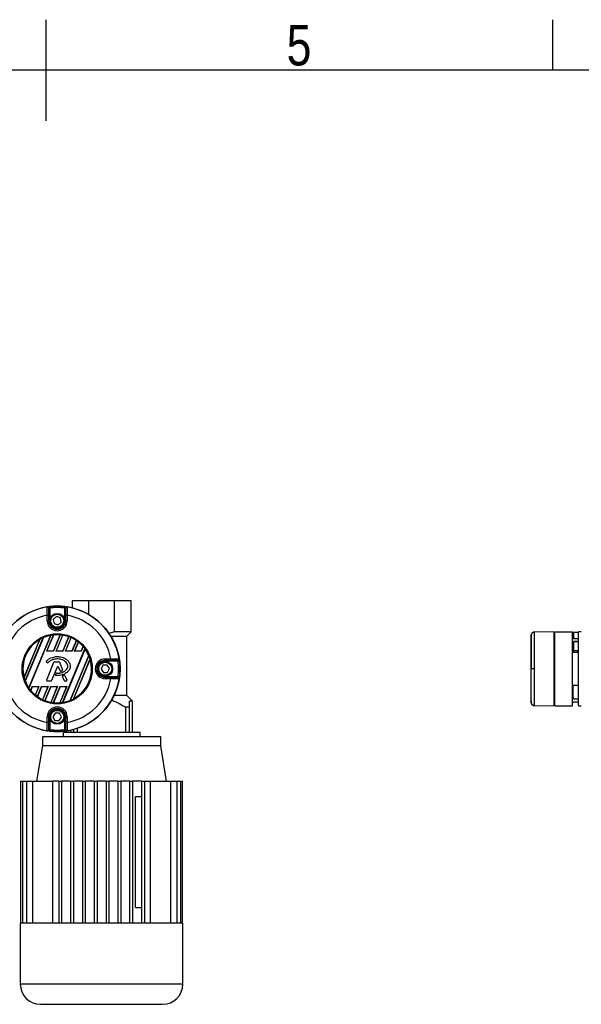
# Model space of a CAD drawing. Header units: millimetres. Extents: x 0 to 420, y 0 to 297.
# Tile 11 of 13: x 207 to 265, y 196 to 297. Entities that reach past the tile are written whole.
import ezdxf

# ---------------------------------------------------------------- set-up
doc = ezdxf.new("R2010")
doc.units = ezdxf.units.MM
doc.layers.add('CARTIGLIO', color=140, linetype='Continuous')
doc.styles.add('SLDTEXTSTYLE2', font='TXT', dxfattribs={"width": 0.821468})

msp = doc.modelspace()

# ---------------------------------------------------------------- linework, layer by layer
at = {"color": 7, "linetype": 'Continuous', "lineweight": 25}
for p, q in [((212.6375, 237.6136), (212.6375, 236.9042)), ((214.3413, 237.6136), (212.6375, 237.6136)), ((214.3413, 236.2216), (214.3413, 237.6136)), ((216.9743, 237.6136), (214.3413, 237.6136)), ((216.9743, 234.4415), (216.9743, 237.6136)), ((218.678, 237.6136), (216.9743, 237.6136)), ((218.678, 234.4415), (218.678, 237.6136)), ((210.2828, 235.5749), (210.2828, 236.8438)), ((210.3397, 237.0279), (210.3583, 236.878)), ((210.3583, 236.878), (210.3583, 235.5749)), ((211.915, 237.0279), (211.8964, 236.878)), ((211.8964, 235.5749), (211.8964, 236.878)), ((211.9719, 236.8438), (211.9719, 235.5749)), ((210.1106, 236.1457), (210.2616, 236.1457)), ((210.1106, 235.5749), (210.1106, 236.1457)), ((210.2616, 235.5749), (210.1106, 235.5749)), ((210.2616, 236.1457), (210.2616, 235.5749)), ((210.2828, 235.5749), (210.2616, 235.5749)), ((210.2828, 235.5749), (210.3583, 235.5749)), ((211.0408, 236.0021), (210.7141, 235.7135)), ((210.7141, 235.7135), (210.8006, 235.2863)), ((211.4541, 235.8635), (211.0408, 236.0021)), ((211.2139, 235.1477), (211.5406, 235.4362)), ((211.5406, 235.4362), (211.4541, 235.8635)), ((211.9719, 235.5749), (211.8964, 235.5749)), ((211.9719, 235.5749), (211.9931, 235.5749)), ((211.9931, 236.1457), (212.1441, 236.1457)), ((211.9931, 235.5749), (211.9931, 236.1457)), ((211.9931, 235.5749), (212.1441, 235.5749)), ((212.1441, 236.1457), (212.1441, 235.5749)), ((210.8006, 235.2863), (211.2139, 235.1477)), ((216.9743, 234.4415), (216.4156, 234.2609)), ((218.678, 234.4415), (216.9743, 234.4415)), ((218.2257, 233.9892), (218.678, 234.4415)), ((261.8719, 234.4416), (259.8495, 234.424)), ((259.8495, 234.424), (259.8495, 234.424)), ((261.8719, 234.4416), (261.8719, 226.8923)), ((261.9474, 234.4423), (263.7596, 234.4423)), ((261.9474, 226.8916), (261.9474, 234.4423)), ((263.7596, 226.8916), (263.7596, 234.4423)), ((264.6656, 234.4423), (264.3636, 234.4423)), ((264.3636, 230.6669), (264.3636, 234.4423)), ((207.7357, 229.8113), (209.3342, 233.6702)), ((209.355, 233.6856), (207.7396, 229.7857)), ((207.855, 229.4237), (209.6926, 233.8599)), ((209.7088, 233.8643), (207.8634, 229.4092)), ((208.2278, 228.7105), (210.4605, 234.1007)), ((210.4774, 234.1066), (208.2356, 228.6943)), ((210.0631, 232.4658), (210.76, 234.1481)), ((210.0831, 232.4791), (210.7739, 234.1469)), ((210.7369, 232.4791), (211.4297, 234.1517)), ((211.4447, 234.1531), (210.7458, 232.4658)), ((211.0112, 232.4658), (211.6967, 234.1208)), ((211.0311, 232.4791), (211.7092, 234.1161)), ((211.6849, 232.4791), (212.2994, 233.9626)), ((212.313, 233.9606), (211.6938, 232.4658)), ((211.9592, 232.4658), (212.5407, 233.8695)), ((211.9792, 232.4791), (212.5518, 233.8616)), ((212.633, 232.4791), (213.0835, 233.5667)), ((213.0958, 233.5616), (212.6419, 232.4658)), ((216.6179, 233.9892), (218.2257, 233.9892)), ((218.225, 227.9487), (218.225, 233.9892)), ((261.9474, 234.3668), (261.8719, 234.3681)), ((263.8728, 234.3668), (263.8728, 233.7627)), ((264.3636, 234.3668), (263.8728, 234.3668)), ((263.8728, 233.7627), (264.3636, 233.7627)), ((263.8728, 233.4305), (263.8728, 232.5546)), ((264.3636, 233.4305), (263.8728, 233.4305)), ((264.3636, 233.4607), (263.8955, 233.4607)), ((263.9106, 233.7627), (264.3636, 233.7627)), ((210.0631, 232.4658), (210.0831, 232.4791)), ((210.7458, 232.4658), (210.0631, 232.4658)), ((210.7369, 232.4791), (210.0831, 232.4791)), ((210.7458, 232.4658), (210.7369, 232.4791)), ((211.0112, 232.4658), (211.0311, 232.4791)), ((211.6938, 232.4658), (211.0112, 232.4658)), ((211.6849, 232.4791), (211.0311, 232.4791)), ((211.6783, 227.2101), (213.9613, 232.7217)), ((211.6938, 232.4658), (211.6849, 232.4791)), ((213.9693, 232.7062), (211.695, 227.2154)), ((211.9592, 232.4658), (211.9792, 232.4791)), ((212.6419, 232.4658), (211.9592, 232.4658)), ((212.633, 232.4791), (211.9792, 232.4791)), ((212.6419, 232.4658), (212.633, 232.4791)), ((212.9073, 232.4658), (213.2993, 233.4122)), ((212.9073, 232.4658), (212.9272, 232.4791)), ((213.5899, 232.4658), (212.9073, 232.4658)), ((212.9272, 232.4791), (213.3091, 233.401)), ((213.581, 232.4791), (212.9272, 232.4791)), ((213.581, 232.4791), (213.7765, 232.9511)), ((213.5899, 232.4658), (213.581, 232.4791)), ((213.7874, 232.9425), (213.5899, 232.4658)), ((263.82, 233.3852), (263.82, 232.3885)), ((263.8728, 232.5546), (264.3636, 232.5546)), ((210.0287, 231.4659), (210.0282, 231.4663)), ((211.1274, 231.9145), (211.1274, 231.9151)), ((212.4346, 227.4225), (214.3459, 232.0368)), ((214.3545, 232.023), (212.4505, 227.4261)), ((212.7801, 227.5812), (214.478, 231.6803)), ((214.4824, 231.6562), (212.8002, 227.595)), ((216.0353, 231.6837), (216.6061, 231.6837)), ((216.0353, 231.5327), (216.0353, 231.6837)), ((216.6061, 231.5327), (216.0353, 231.5327)), ((216.0353, 231.5115), (216.0353, 231.5327)), ((216.0353, 231.5115), (217.3042, 231.5115)), ((216.0353, 231.5115), (216.0353, 231.436)), ((217.3384, 231.436), (216.0353, 231.436)), ((216.6061, 231.6837), (216.6061, 231.5327)), ((217.4883, 231.4546), (217.3384, 231.436)), ((264.3636, 232.3281), (263.7596, 232.3281)), ((210.0381, 231.3456), (210.0377, 231.3451)), ((210.0925, 231.2994), (210.0377, 231.3451)), ((210.093, 231.2999), (210.0381, 231.3456)), ((210.0517, 229.5358), (210.7887, 231.3408)), ((210.0523, 229.5356), (210.7893, 231.3406)), ((210.093, 231.2999), (210.0925, 231.2994)), ((210.2105, 231.3093), (210.211, 231.3089)), ((211.1134, 230.831), (210.5585, 229.4718)), ((211.114, 230.8307), (210.5591, 229.4716)), ((210.7893, 231.3406), (210.7887, 231.3408)), ((210.8673, 231.393), (210.8673, 231.3936)), ((210.8673, 231.3936), (211.2868, 231.3936)), ((210.8673, 231.393), (211.2868, 231.393)), ((211.1134, 230.831), (211.114, 230.8307)), ((211.2719, 230.831), (211.2713, 230.8307)), ((211.4208, 230.4645), (211.2713, 230.8307)), ((211.4214, 230.4648), (211.2719, 230.831)), ((211.2868, 231.393), (211.2868, 231.3936)), ((211.3648, 231.3406), (211.3654, 231.3408)), ((211.3648, 231.3406), (211.6812, 230.5656)), ((211.3654, 231.3408), (211.6818, 230.5658)), ((211.4214, 230.4648), (211.4208, 230.4645)), ((211.524, 230.416), (211.5242, 230.4154)), ((211.6353, 230.4558), (211.6355, 230.4552)), ((211.6812, 230.5656), (211.6818, 230.5658)), ((215.7963, 231.0315), (215.6001, 230.6423)), ((215.6001, 230.6423), (215.839, 230.2777)), ((216.2316, 231.0562), (215.7963, 231.0315)), ((216.4705, 230.6916), (216.2316, 231.0562)), ((216.2743, 230.3024), (216.4705, 230.6916)), ((259.552, 230.6669), (259.5312, 230.6669)), ((264.3636, 226.8916), (264.3636, 230.6669)), ((210.0523, 229.5356), (210.0517, 229.5358)), ((210.1304, 229.4194), (210.1304, 229.4188)), ((210.4804, 229.4194), (210.1304, 229.4194)), ((210.4804, 229.4188), (210.1304, 229.4188)), ((210.4804, 229.4194), (210.4804, 229.4188)), ((210.5585, 229.4718), (210.5591, 229.4716)), ((210.9551, 230.0977), (210.985, 230.1693)), ((210.9557, 230.0974), (210.9551, 230.0977)), ((210.9557, 230.0974), (210.9856, 230.1691)), ((210.9856, 230.1691), (210.985, 230.1693)), ((211.0285, 229.9807), (211.0285, 229.9801)), ((211.0633, 230.2208), (211.0633, 230.2215)), ((211.6614, 229.877), (211.6608, 229.8767)), ((211.8262, 229.4716), (211.6608, 229.8767)), ((211.8268, 229.4718), (211.6614, 229.877)), ((211.7059, 229.9869), (211.807, 230.0303)), ((211.7062, 229.9863), (211.7059, 229.9869)), ((211.7062, 229.9863), (211.8073, 230.0297)), ((211.8073, 230.0297), (211.807, 230.0303)), ((211.8268, 229.4718), (211.8262, 229.4716)), ((211.9048, 229.4194), (211.9048, 229.4188)), ((212.0237, 229.4194), (211.9048, 229.4194)), ((212.0237, 229.4188), (211.9048, 229.4188)), ((211.9186, 229.9841), (211.9192, 229.9844)), ((211.9186, 229.9841), (212.1017, 229.5356)), ((211.9192, 229.9844), (212.1023, 229.5358)), ((212.0237, 229.4194), (212.0237, 229.4188)), ((212.1017, 229.5356), (212.1023, 229.5358)), ((215.839, 230.2777), (216.2743, 230.3024)), ((216.0353, 229.8224), (216.0353, 229.8979)), ((216.0353, 229.8979), (217.3384, 229.8979)), ((216.0353, 229.8224), (216.0353, 229.8012)), ((217.3042, 229.8224), (216.0353, 229.8224)), ((216.0353, 229.8012), (216.6061, 229.8012)), ((216.0353, 229.8012), (216.0353, 229.6502)), ((216.6061, 229.6502), (216.0353, 229.6502)), ((216.6061, 229.8012), (216.6061, 229.6502)), ((217.4883, 229.8793), (217.3384, 229.8979)), ((208.406, 228.4651), (208.5729, 228.8681)), ((208.5818, 228.8548), (208.4167, 228.4562)), ((208.5729, 228.8681), (209.2556, 228.8681)), ((208.5729, 228.8681), (208.5818, 228.8548)), ((208.5818, 228.8548), (209.2356, 228.8548)), ((209.2356, 228.8548), (208.877, 227.989)), ((209.2556, 228.8681), (208.8867, 227.9775)), ((209.0877, 227.8221), (209.521, 228.8681)), ((209.5299, 228.8548), (209.0998, 227.8166)), ((209.2556, 228.8681), (209.2356, 228.8548)), ((209.521, 228.8681), (210.2036, 228.8681)), ((209.521, 228.8681), (209.5299, 228.8548)), ((209.5299, 228.8548), (210.1837, 228.8548)), ((210.1837, 228.8548), (209.6257, 227.5078)), ((210.2036, 228.8681), (209.6368, 227.4996)), ((209.8622, 227.4031), (210.469, 228.8681)), ((210.4779, 228.8548), (209.8756, 227.4007)), ((210.2036, 228.8681), (210.1837, 228.8548)), ((211.1317, 228.8548), (210.4601, 227.2333)), ((210.469, 228.8681), (211.1517, 228.8681)), ((210.469, 228.8681), (210.4779, 228.8548)), ((211.1517, 228.8681), (210.4724, 227.2282)), ((210.4779, 228.8548), (211.1317, 228.8548)), ((210.722, 227.19), (211.4171, 228.8681)), ((211.426, 228.8548), (210.7368, 227.1909)), ((211.1517, 228.8681), (211.1317, 228.8548)), ((212.0798, 228.8548), (211.3855, 227.1786)), ((212.0997, 228.8681), (211.3992, 227.177)), ((211.4171, 228.8681), (212.0997, 228.8681)), ((211.4171, 228.8681), (211.426, 228.8548)), ((211.426, 228.8548), (212.0798, 228.8548)), ((212.0997, 228.8681), (212.0798, 228.8548)), ((263.7596, 229.0058), (264.3636, 229.0058)), ((263.8351, 227.7222), (263.8351, 229.0058)), ((218.2257, 227.9487), (216.9406, 227.9487)), ((218.829, 227.3454), (218.2257, 227.9487)), ((264.3636, 227.5712), (263.9861, 227.5712)), ((218.527, 226.7413), (218.1114, 226.7413)), ((218.1114, 226.7413), (218.1114, 224.1734)), ((218.829, 227.3454), (218.527, 227.3454)), ((218.527, 224.1734), (218.527, 226.7413)), ((218.829, 224.1734), (218.829, 227.3454)), ((259.8495, 226.9099), (261.8719, 226.8923)), ((261.8719, 226.9658), (261.9474, 226.9671)), ((261.9474, 226.8916), (263.7596, 226.8916)), ((264.3636, 227.2691), (263.9106, 227.2691)), ((264.3636, 226.8916), (264.6656, 226.8916)), ((210.2616, 225.759), (210.1106, 225.759)), ((210.1106, 225.1882), (210.1106, 225.759)), ((210.2616, 225.759), (210.2616, 225.1882)), ((210.2828, 225.759), (210.2616, 225.759)), ((210.2828, 224.4901), (210.2828, 225.759)), ((210.2828, 225.759), (210.3583, 225.759)), ((210.3583, 225.759), (210.3583, 224.4559)), ((210.9234, 226.1443), (210.6917, 225.775)), ((210.6917, 225.775), (210.8957, 225.3898)), ((210.8957, 225.3898), (211.3313, 225.3737)), ((211.359, 226.1283), (210.9234, 226.1443)), ((211.3313, 225.3737), (211.563, 225.743)), ((211.563, 225.743), (211.359, 226.1283)), ((211.9719, 225.759), (211.8964, 225.759)), ((211.8964, 224.4559), (211.8964, 225.759)), ((211.9719, 225.759), (211.9719, 224.4901)), ((211.9719, 225.759), (211.9931, 225.759)), ((211.9931, 225.759), (212.1441, 225.759)), ((211.9931, 225.1882), (211.9931, 225.759)), ((212.1441, 225.759), (212.1441, 225.1882)), ((210.2616, 225.1882), (210.1106, 225.1882)), ((210.3397, 224.306), (210.3583, 224.4559)), ((211.915, 224.306), (211.8964, 224.4559)), ((212.1441, 225.1882), (211.9931, 225.1882)), ((212.4865, 224.3951), (212.4865, 224.1734)), ((212.7885, 224.4683), (212.7885, 224.1734)), ((213.2041, 224.1734), (213.2041, 224.5948)), ((209.6172, 223.7203), (209.6172, 222.8142)), ((221.6983, 223.7203), (209.6172, 223.7203)), ((211.7314, 224.1734), (211.7314, 223.7203)), ((219.5841, 224.1734), (211.7314, 224.1734)), ((219.5841, 223.7203), (219.5841, 224.1734)), ((221.6983, 222.8142), (221.6983, 223.7203)), ((209.6172, 222.8142), (209.0132, 219.1899)), ((215.6578, 222.8142), (209.6172, 222.8142)), ((221.6983, 222.8142), (215.6578, 222.8142)), ((222.3024, 219.1899), (221.6983, 222.8142)), ((207.3864, 219.1899), (207.3864, 204.6926)), ((207.3864, 219.1899), (207.5874, 219.1899)), ((207.5874, 219.1899), (207.5874, 204.6926)), ((207.5874, 219.1899), (207.9813, 219.1899)), ((207.9813, 219.1899), (207.9813, 204.6926)), ((207.9813, 219.1899), (208.6004, 219.1899)), ((208.6004, 219.1899), (208.6004, 204.6926)), ((208.6004, 219.1899), (210.6606, 219.1899)), ((211.2784, 219.1899), (210.6606, 219.1899)), ((210.6606, 219.1899), (210.6606, 204.6926)), ((211.2784, 219.1899), (211.5804, 219.1899)), ((211.2784, 219.1899), (211.2784, 204.6926)), ((211.5804, 219.1899), (211.5804, 204.6926)), ((212.4865, 219.1899), (211.5804, 219.1899)), ((212.4865, 219.1899), (212.7885, 219.1899)), ((212.4865, 219.1899), (212.4865, 204.6926)), ((212.7885, 219.1899), (212.7885, 204.6926)), ((213.6946, 219.1899), (212.7885, 219.1899)), ((213.6946, 219.1899), (213.9966, 219.1899)), ((213.6946, 219.1899), (213.6946, 204.6926)), ((213.9966, 219.1899), (213.9966, 204.6926)), ((214.9027, 219.1899), (213.9966, 219.1899)), ((214.9027, 219.1899), (215.2047, 219.1899)), ((214.9027, 219.1899), (214.9027, 204.6926)), ((215.2047, 219.1899), (215.2047, 204.6926)), ((216.1108, 219.1899), (215.2047, 219.1899)), ((216.1108, 219.1899), (216.4128, 219.1899)), ((216.1108, 219.1899), (216.1108, 204.6926)), ((216.4128, 219.1899), (216.4128, 204.6926)), ((217.3189, 219.1899), (216.4128, 219.1899)), ((217.3189, 219.1899), (217.6209, 219.1899)), ((217.3189, 219.1899), (217.3189, 204.6926)), ((217.6209, 219.1899), (217.6209, 204.6926)), ((218.527, 219.1899), (217.6209, 219.1899)), ((218.527, 219.1899), (218.829, 219.1899)), ((218.527, 219.1899), (218.527, 204.6926)), ((218.829, 219.1899), (218.829, 204.6926)), ((219.7351, 219.1899), (218.829, 219.1899)), ((219.7351, 219.1899), (220.0372, 219.1899)), ((219.7351, 219.1899), (219.7351, 204.6926)), ((220.0372, 219.1899), (220.0372, 204.6926)), ((220.0372, 219.1899), (220.6549, 219.1899)), ((220.6549, 204.6926), (220.6549, 219.1899)), ((220.6549, 219.1899), (222.7151, 219.1899)), ((222.7151, 219.1899), (222.7151, 204.6926)), ((222.7151, 219.1899), (223.3342, 219.1899)), ((223.3342, 219.1899), (223.3342, 204.6926)), ((223.3342, 219.1899), (223.7282, 219.1899)), ((223.7282, 219.1899), (223.7282, 204.6926)), ((223.7282, 219.1899), (223.9291, 219.1899)), ((223.9291, 204.6926), (223.9291, 219.1899)), ((219.1335, 206.2783), (219.1335, 217.6043)), ((219.1335, 217.6043), (219.7351, 217.6043)), ((219.1335, 206.2783), (219.7351, 206.2783)), ((207.352, 204.6926), (207.352, 198.4633)), ((207.3864, 204.6926), (207.352, 204.6926)), ((207.5874, 204.6926), (207.3864, 204.6926)), ((207.9813, 204.6926), (207.5874, 204.6926)), ((208.6004, 204.6926), (207.9813, 204.6926)), ((211.2784, 204.6926), (208.6004, 204.6926)), ((212.4865, 204.6926), (211.2784, 204.6926)), ((213.6946, 204.6926), (212.4865, 204.6926)), ((214.9027, 204.6926), (213.6946, 204.6926)), ((216.4128, 204.6926), (214.9027, 204.6926)), ((217.6209, 204.6926), (216.4128, 204.6926)), ((218.829, 204.6926), (217.6209, 204.6926)), ((220.0372, 204.6926), (218.829, 204.6926)), ((222.7151, 204.6926), (220.0372, 204.6926)), ((223.3342, 204.6926), (222.7151, 204.6926)), ((223.7282, 204.6926), (223.3342, 204.6926)), ((223.9291, 204.6926), (223.7282, 204.6926)), ((223.9635, 204.6926), (223.9291, 204.6926)), ((223.9635, 198.4633), (223.9635, 204.6926)), ((207.352, 198.4633), (223.9635, 198.4633)), ((209.4285, 196.3869), (221.8871, 196.3869))]:
    msp.add_line(p, q, dxfattribs=at)
at = {"color": 7, "linetype": 'Continuous', "lineweight": 25, "flags": 128}
for points in [[(210.0981, 236.9865), (210.1035, 236.9901), (210.1078, 236.9929)], [(212.147, 236.9929), (212.1524, 236.9893), (212.1566, 236.9865)], [(217.4469, 231.6962), (217.4505, 231.6908), (217.4533, 231.6865)], [(259.8497, 230.667), (259.795, 230.667), (259.7423, 230.667), (259.6932, 230.667), (259.6494, 230.667), (259.6122, 230.667), (259.583, 230.667), (259.5627, 230.667), (259.552, 230.6669)], [(217.4533, 229.6473), (217.4497, 229.6419), (217.4469, 229.6377)], [(210.1078, 224.341), (210.1023, 224.3446), (210.0981, 224.3474)], [(212.1566, 224.3474), (212.1512, 224.3438), (212.147, 224.341)]]:
    msp.add_lwpolyline(points, dxfattribs=at)
at = {"color": 7, "linetype": 'Continuous', "lineweight": 25}
for centre, radius in [((211.1274, 230.6669), 6.4174), ((211.1274, 235.5749), 0.7551), ((211.1274, 235.5749), 0.6645), ((211.1274, 230.6669), 3.584), ((211.1274, 230.6669), 3.5085), ((216.0353, 230.6669), 0.7551), ((216.0353, 230.6669), 0.6645), ((211.1274, 225.759), 0.7551), ((211.1274, 225.759), 0.6645)]:
    msp.add_circle(centre, radius, dxfattribs=at)
for centre, radius, start, end in [((211.1274, 230.6669), 6.4029, 99.250297, 170.749703), ((210.1223, 236.8375), 0.151, 0.010216, 99.234515), ((210.1318, 236.8438), 0.151, 54.702509, 99.144529), ((210.1317, 236.8437), 0.151, 0.012696, 54.704211), ((211.1274, 230.6669), 6.4095, 82.941261, 97.058739), ((211.1274, 230.6669), 6.2585, 82.941261, 97.058739), ((212.123, 236.8437), 0.151, 115.699884, 179.987532), ((212.1324, 236.8375), 0.151, 80.765485, 179.989784), ((212.123, 236.8438), 0.151, 80.854629, 115.700522), ((211.1274, 230.6669), 6.4029, 9.250297, 80.749703), ((211.1274, 230.6669), 5.5723, 100.513123, 169.486877), ((211.1274, 235.5749), 1.0167, 180, 0), ((211.1274, 235.5749), 0.8657, 180, 0), ((211.1274, 235.5749), 0.8446, 180, 0), ((211.1274, 235.5749), 0.7691, 180, 0), ((211.1274, 230.6669), 5.5723, 10.513123, 79.486877), ((211.1274, 230.6669), 3.4979, 120.840183, 194.159817), ((211.1274, 230.6669), 3.5005, 114.197356, 120.419285), ((211.1274, 230.6669), 3.4979, 100.990036, 113.925891), ((211.1274, 230.6669), 3.5005, 96.024018, 100.700664), ((211.1274, 230.6669), 3.4979, 85.04107, 95.799519), ((211.1274, 230.6669), 3.5005, 80.638935, 84.799043), ((211.1274, 230.6669), 3.4979, 70.422593, 80.425164), ((211.1274, 230.6669), 3.5005, 66.187762, 70.202208), ((211.1274, 230.6669), 3.4979, 55.997198, 65.968622), ((211.1274, 230.6669), 3.5005, 51.650296, 55.783514), ((263.9106, 233.3852), 0.3775, 90, 113.578178), ((263.8955, 233.3852), 0.0755, 90, 180), ((211.1274, 230.6669), 3.4979, 40.767963, 51.41119), ((211.1274, 230.6669), 3.5005, 35.944189, 40.545483), ((211.1274, 230.6669), 3.4979, 23.055257, 35.661307), ((264.5146, 232.2375), 0.302, 120, 162.542397), ((210.0921, 231.4104), 0.0849, 138.805903, 230.16689), ((210.0921, 231.4104), 0.0843, 138.805903, 230.16689), ((211.1274, 230.6669), 3.4979, 298.57164, 16.42836), ((211.1274, 230.6669), 3.5005, 16.826892, 22.791751), ((216.0353, 230.6669), 1.0167, 90, 270), ((216.0353, 230.6669), 0.8657, 90, 270), ((216.0353, 230.6669), 0.8446, 90, 270), ((216.0353, 230.6669), 0.7691, 90, 270), ((217.2979, 231.672), 0.151, 270.010216, 9.234515), ((217.3042, 231.6626), 0.151, 270.012696, 324.704211), ((211.1274, 230.6669), 6.2585, 352.941261, 7.058739), ((217.3042, 231.6626), 0.151, 324.702509, 9.144529), ((211.1274, 230.6669), 6.4095, 352.941261, 7.058739), ((263.971, 232.3885), 0.151, 180, 203.578178), ((210.147, 231.3646), 0.0849, 230.16689, 318.977091), ((210.147, 231.3646), 0.0843, 230.16689, 318.977091), ((210.8673, 231.3087), 0.0849, 90, 157.790712), ((210.8673, 231.3087), 0.0843, 90, 157.790712), ((211.1926, 230.7986), 0.0856, 22.209261, 157.790711), ((211.1926, 230.7986), 0.0849, 22.209261, 157.790711), ((211.2868, 231.3087), 0.0849, 22.209291, 90), ((211.2868, 231.3087), 0.0843, 22.209291, 90), ((211.4994, 230.4966), 0.0849, 202.209261, 286.934979), ((211.4994, 230.4966), 0.0843, 202.209261, 286.934979), ((211.6032, 230.5337), 0.0843, 292.378703, 22.209291), ((211.6032, 230.5337), 0.0849, 292.378703, 22.209291), ((211.1274, 230.6669), 6.4029, 189.250297, 260.749703), ((211.1274, 230.6669), 5.5723, 190.513123, 259.486877), ((211.1274, 230.6669), 3.5005, 194.580715, 200.802644), ((211.1274, 230.6669), 3.4979, 201.074109, 214.009964), ((210.1304, 229.5037), 0.0849, 157.790712, 270), ((210.1304, 229.5037), 0.0843, 157.790712, 270), ((210.4804, 229.5037), 0.0843, 270, 337.790711), ((210.4804, 229.5037), 0.0849, 270, 337.790711), ((211.0334, 230.0649), 0.0849, 157.290493, 266.671349), ((211.0334, 230.0649), 0.0843, 157.290493, 266.671349), ((211.0634, 230.1365), 0.0849, 90.034995, 157.290493), ((211.0634, 230.1365), 0.0843, 90.034995, 157.290493), ((211.7394, 229.9088), 0.0849, 113.245837, 202.209268), ((211.7394, 229.9088), 0.0843, 113.245837, 202.209268), ((211.8406, 229.9523), 0.0849, 22.209257, 113.245837), ((211.8406, 229.9523), 0.0843, 22.209257, 113.245837), ((211.9048, 229.5037), 0.0849, 202.209268, 270), ((211.9048, 229.5037), 0.0843, 202.209268, 270), ((212.0237, 229.5037), 0.0849, 270, 22.209257), ((212.0237, 229.5037), 0.0843, 270, 22.209257), ((211.1274, 230.6669), 5.5723, 280.513123, 349.486877), ((211.1274, 230.6669), 6.4029, 279.250297, 350.749703), ((217.2979, 229.6619), 0.151, 350.765485, 89.989784), ((217.3042, 229.6713), 0.151, 25.699884, 89.987532), ((217.3042, 229.6713), 0.151, 350.854629, 25.700522), ((211.1274, 230.6669), 3.5005, 214.299336, 218.975982), ((211.1274, 230.6669), 3.4979, 219.200481, 229.95893), ((211.1274, 230.6669), 3.5005, 230.200957, 234.361065), ((211.1274, 230.6669), 3.4979, 234.574836, 244.577407), ((211.1274, 230.6669), 3.5005, 244.797792, 248.812238), ((211.1274, 230.6669), 3.4979, 249.031378, 259.002802), ((211.1274, 230.6669), 3.4979, 279.338693, 291.944743), ((211.1274, 230.6669), 3.5005, 292.208249, 298.173108), ((263.9861, 227.7222), 0.151, 180, 270), ((211.1274, 225.759), 1.0167, 0, 180), ((211.1274, 225.759), 0.8657, 0, 180), ((211.1274, 225.759), 0.8446, 0, 180), ((211.1274, 225.759), 0.7691, 0, 180), ((211.1274, 230.6669), 3.5005, 259.216486, 263.349704), ((211.1274, 230.6669), 3.4979, 263.58881, 274.232037), ((211.1274, 230.6669), 3.5005, 274.454517, 279.055811), ((259.8517, 227.2269), 0.3016, 186.179486, 269.585698), ((263.9106, 227.6467), 0.3775, 246.421822, 270), ((210.1223, 224.4964), 0.151, 260.765485, 359.989784), ((210.1317, 224.4901), 0.151, 295.699884, 359.987532), ((211.1274, 230.6669), 6.2585, 262.941261, 277.058739), ((212.123, 224.4901), 0.151, 180.012696, 234.704211), ((212.1324, 224.4964), 0.151, 180.010216, 279.234515), ((212.123, 224.4901), 0.151, 234.702509, 279.144529), ((210.1318, 224.4901), 0.151, 260.854629, 295.700522), ((211.1274, 230.6669), 6.4095, 262.941261, 277.058739), ((209.4285, 198.4633), 2.0764, 180, 270), ((221.8871, 198.4633), 2.0764, 270, 0)]:
    msp.add_arc(centre, radius, start, end, dxfattribs=at)
for centre, major_axis, ratio, start_param, end_param in [((215.7806, 230.6669), (9.0053, 0), 0.86604739, 2.22750861, 2.22882701), ((206.4741, 230.6669), (9.0053, 0), 0.86604739, 0.91276564, 0.91408404), ((211.8993, 230.3472), (3.8979, -1.6146), 0.98019282, 2.60598825, 2.612204), ((210.5568, 230.9033), (2.8809, -1.1933), 0.98019282, 2.2327064, 2.23813051), ((211.8663, 230.3609), (3.7311, -1.5455), 0.98019282, 2.30860905, 2.3130735), ((210.5238, 230.917), (3.0477, -1.2624), 0.98019282, 1.88035423, 1.88459443), ((211.8332, 230.3746), (3.5643, -1.4764), 0.98019282, 2.05765554, 2.06156429), ((210.4907, 230.9306), (3.2145, -1.3315), 0.98019282, 1.59762034, 1.60144841), ((211.8002, 230.3882), (3.3975, -1.4073), 0.98019282, 1.81617362, 1.8199076), ((210.4577, 230.9443), (3.3813, -1.4006), 0.98019282, 1.34530368, 1.3490343), ((211.7672, 230.4019), (3.2307, -1.3382), 0.98019282, 1.56556228, 1.56936965), ((210.4247, 230.958), (3.5482, -1.4697), 0.98019282, 1.10352687, 1.10740604), ((211.7341, 230.4156), (3.0639, -1.2691), 0.98019282, 1.28657498, 1.29075486), ((210.3916, 230.9717), (3.715, -1.5388), 0.98019282, 0.85404174, 0.85842505), ((211.7011, 230.4293), (2.8971, -1.2), 0.98019282, 0.94311084, 0.94834656), ((210.3586, 230.9854), (3.8818, -1.6079), 0.98019282, 0.56294657, 0.56885653), ((211.1274, 226.0137), (0, 9.0053), 0.86604739, 5.36910126, 5.37041967), ((211.8993, 230.3472), (3.8979, -1.6146), 0.98019282, 3.67098131, 3.67719706), ((210.5568, 230.9033), (2.8809, -1.1933), 0.98019282, 4.0450548, 4.05047891), ((211.1274, 235.3202), (0, 9.0053), 0.86604739, 4.05435829, 4.0556767), ((211.8663, 230.3609), (3.7311, -1.5455), 0.98019282, 3.97011181, 3.97457626), ((210.5238, 230.917), (3.0477, -1.2624), 0.98019282, 4.39859087, 4.40283108), ((211.8332, 230.3746), (3.5643, -1.4764), 0.98019282, 4.22162102, 4.22552977), ((210.4907, 230.9306), (3.2145, -1.3315), 0.98019282, 4.68173689, 4.68556496), ((211.8002, 230.3882), (3.3975, -1.4073), 0.98019282, 4.46327771, 4.46701168), ((210.4577, 230.9443), (3.3813, -1.4006), 0.98019282, 4.934151, 4.93788163), ((211.7011, 230.4293), (2.8971, -1.2), 0.98019282, 5.33483875, 5.34007447), ((210.3586, 230.9854), (3.8818, -1.6079), 0.98019282, 5.71432878, 5.72023873), ((211.7672, 230.4019), (3.2307, -1.3382), 0.98019282, 4.71381566, 4.71762303), ((210.4247, 230.958), (3.5482, -1.4697), 0.98019282, 5.17577927, 5.17965844), ((211.7341, 230.4156), (3.0639, -1.2691), 0.98019282, 4.99243045, 4.99661033), ((210.3916, 230.9717), (3.715, -1.5388), 0.98019282, 5.42476026, 5.42914357), ((215.7806, 230.6669), (9.0053, 0), 0.86604739, 4.05435829, 4.0556767), ((206.4741, 230.6669), (9.0053, 0), 0.86604739, 5.36910126, 5.37041967)]:
    msp.add_ellipse(centre, major_axis=major_axis, ratio=ratio, start_param=start_param, end_param=end_param, dxfattribs=at)
for points, knots in [([(210.1106, 236.1457), (210.1077, 236.2413), (210.1018, 236.4327), (210.0966, 236.6872), (210.0946, 236.8772), (210.0955, 236.9723), (210.0974, 236.9827), (210.0981, 236.9865)], [0, 0, 0, 0, 0.21982892, 0.43999401, 0.65884934, 0.87496666, 1, 1, 1, 1]), ([(210.1078, 236.9929), (210.1107, 236.9936), (210.1167, 236.995), (210.1574, 237.002), (210.2165, 237.0112), (210.281, 237.0204), (210.3233, 237.0258), (210.3397, 237.0279)], [0, 0, 0, 0, 0.21190404, 0.42486415, 0.64104474, 0.86118213, 1, 1, 1, 1]), ([(210.2734, 236.8375), (210.2726, 236.8343), (210.2705, 236.8257), (210.2672, 236.7474), (210.2641, 236.5911), (210.262, 236.3817), (210.2617, 236.2244), (210.2616, 236.1457)], [0, 0, 0, 0, 0.1247127, 0.34042654, 0.55918865, 0.77962349, 1, 1, 1, 1]), ([(210.3583, 236.878), (210.3529, 236.876), (210.3391, 236.8707), (210.3182, 236.8618), (210.2991, 236.8528), (210.2858, 236.8459), (210.2838, 236.8445), (210.2828, 236.8438)], [0, 0, 0, 0, 0.14001619, 0.36327889, 0.58147636, 0.79302006, 1, 1, 1, 1]), ([(211.9719, 236.8438), (211.9716, 236.8441), (211.9705, 236.8449), (211.9618, 236.8497), (211.9447, 236.858), (211.9221, 236.8681), (211.905, 236.8747), (211.8964, 236.878)], [0, 0, 0, 0, 0.119476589, 0.332020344, 0.55185939, 0.775764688, 1, 1, 1, 1]), ([(211.915, 237.0279), (211.9413, 237.0245), (211.9937, 237.0178), (212.0635, 237.0074), (212.1161, 236.9988), (212.1427, 236.994), (212.1458, 236.9932), (212.147, 236.9929)], [0, 0, 0, 0, 0.22191221, 0.44275024, 0.6617521, 0.8773894, 1, 1, 1, 1]), ([(211.9931, 236.1457), (211.993, 236.1973), (211.9929, 236.326), (211.9915, 236.5194), (211.9888, 236.6934), (211.9853, 236.8123), (211.9827, 236.8291), (211.9813, 236.8375)], [0, 0, 0, 0, 0.14488136, 0.36155244, 0.57533965, 0.78764269, 1, 1, 1, 1]), ([(212.0577, 236.9793), (212.0652, 236.9827), (212.0803, 236.9896), (212.1023, 236.9938), (212.1189, 236.9948), (212.1248, 236.9947), (212.1259, 236.9946)], [0, 0, 0, 0, 0.33778664, 0.68615921, 0.93999791, 1, 1, 1, 1]), ([(212.1566, 236.9865), (212.1577, 236.9764), (212.1599, 236.9561), (212.1597, 236.8115), (212.1565, 236.6001), (212.1509, 236.3648), (212.146, 236.2084), (212.1441, 236.1457)], [0, 0, 0, 0, 0.21287359, 0.42546251, 0.63920635, 0.85549824, 1, 1, 1, 1]), ([(259.8482, 234.4219), (259.8134, 234.4187), (259.7485, 234.4129), (259.6696, 234.3667), (259.6154, 234.3135), (259.5815, 234.2598), (259.5628, 234.2119), (259.5539, 234.1738), (259.5519, 234.1523), (259.551, 234.1438)], [0, 0, 0, 0, 0.23161094, 0.43175805, 0.59816768, 0.7386349, 0.85377264, 0.94214638, 1, 1, 1, 1]), ([(259.5523, 234.1573), (259.5478, 234.1131), (259.539, 234.0248), (259.5338, 233.9362), (259.5312, 233.8919)], [0, 0, 0, 0, 0.50056851, 1, 1, 1, 1]), ([(259.5312, 233.8746), (259.5312, 233.8774), (259.5312, 233.8856), (259.5312, 233.7483), (259.5312, 233.4729), (259.5312, 233.0749), (259.5312, 232.5702), (259.5312, 231.9844), (259.5312, 231.3406), (259.5312, 230.8913), (259.5312, 230.6669)], [0, 0, 0, 0, 0.07180829, 0.20466384, 0.33672462, 0.46947832, 0.6020078, 0.7343695, 0.86733844, 1, 1, 1, 1]), ([(259.552, 230.6669), (259.552, 230.863), (259.552, 231.255), (259.5518, 231.8266), (259.5519, 232.3648), (259.5519, 232.8556), (259.5519, 233.2833), (259.552, 233.6378), (259.5519, 233.9076), (259.5519, 234.0764), (259.5519, 234.153), (259.5519, 234.1459), (259.5519, 234.1437)], [0, 0, 0, 0, 0.10740972, 0.21482222, 0.32223596, 0.42964854, 0.53707435, 0.64449857, 0.75192392, 0.85935037, 0.95662987, 1, 1, 1, 1]), ([(259.8496, 234.4134), (259.8496, 234.4158), (259.8496, 234.4238), (259.8496, 234.3414), (259.8495, 234.1605), (259.8498, 233.8707), (259.8495, 233.4885), (259.8496, 233.0297), (259.8497, 232.4994), (259.8495, 231.922), (259.8495, 231.3037), (259.8496, 230.8813), (259.8497, 230.667)], [0, 0, 0, 0, 0.04290957, 0.14126751, 0.24708022, 0.35596148, 0.46177303, 0.57065306, 0.67646428, 0.78534406, 0.89113857, 1, 1, 1, 1]), ([(210.0282, 231.4663), (210.0705, 231.5099), (210.1981, 231.6413), (210.5196, 231.825), (210.8622, 231.9087), (211.0855, 231.9141), (211.1274, 231.9151)], [0, 0, 0, 0, 0.14924319, 0.44987987, 0.89704631, 1, 1, 1, 1]), ([(210.0287, 231.4659), (210.071, 231.5095), (210.1986, 231.6409), (210.5201, 231.8245), (210.8625, 231.9081), (211.0857, 231.9135), (211.1274, 231.9145)], [0, 0, 0, 0, 0.14931287, 0.45009112, 0.89734194, 1, 1, 1, 1]), ([(211.0633, 230.2208), (211.1238, 230.2219), (211.2718, 230.2246), (211.5059, 230.2563), (211.7703, 230.3446), (211.9888, 230.4924), (212.1438, 230.67), (212.2125, 230.8421), (212.2158, 231.0164), (212.15, 231.2008), (211.9937, 231.3999), (211.7101, 231.5847), (211.3142, 231.6841), (210.8805, 231.6736), (210.485, 231.5558), (210.2962, 231.3862), (210.2105, 231.3093)], [0, 0, 0, 0, 0.046066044, 0.112821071, 0.179264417, 0.256715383, 0.310977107, 0.356650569, 0.394825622, 0.441357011, 0.502935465, 0.584573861, 0.694639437, 0.808434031, 0.913129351, 1, 1, 1, 1]), ([(211.0633, 230.2215), (211.1238, 230.2225), (211.2718, 230.2252), (211.5058, 230.257), (211.7699, 230.3451), (211.9883, 230.4929), (212.1431, 230.6703), (212.2118, 230.8422), (212.2151, 231.0163), (212.1494, 231.2004), (211.9933, 231.3994), (211.7101, 231.584), (211.3145, 231.6834), (210.881, 231.673), (210.4855, 231.5553), (210.2967, 231.3858), (210.211, 231.3089)], [0, 0, 0, 0, 0.046096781, 0.112852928, 0.179297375, 0.256740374, 0.310992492, 0.356641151, 0.394785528, 0.441285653, 0.502839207, 0.584462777, 0.694524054, 0.808316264, 0.913050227, 1, 1, 1, 1]), ([(211.1274, 231.9151), (211.1878, 231.9135), (211.3436, 231.9092), (211.5919, 231.8636), (211.8937, 231.7543), (212.1718, 231.5691), (212.3725, 231.3123), (212.4633, 231.0441), (212.4541, 230.7866), (212.3424, 230.5276), (212.1197, 230.2705), (211.7285, 230.0519), (211.3384, 229.9714), (211.0914, 229.9783), (211.0285, 229.9801)], [0, 0, 0, 0, 0.04881976, 0.125719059, 0.202515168, 0.306850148, 0.390853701, 0.46092726, 0.531305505, 0.593420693, 0.685330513, 0.800551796, 0.949238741, 1, 1, 1, 1]), ([(211.1274, 231.9145), (211.1878, 231.9128), (211.3421, 231.9085), (211.5903, 231.8635), (211.8921, 231.7545), (212.1713, 231.5686), (212.3719, 231.312), (212.4627, 231.044), (212.4534, 230.7868), (212.3418, 230.528), (212.1192, 230.2711), (211.7283, 230.0525), (211.3383, 229.9721), (211.0914, 229.979), (211.0285, 229.9807)], [0, 0, 0, 0, 0.04884718, 0.1245489, 0.20256434, 0.30689196, 0.39088187, 0.46093491, 0.53129283, 0.59338344, 0.68528564, 0.80050924, 0.94921749, 1, 1, 1, 1]), ([(216.6061, 231.6837), (216.7017, 231.6866), (216.8931, 231.6925), (217.1476, 231.6977), (217.3376, 231.6997), (217.4327, 231.6988), (217.4431, 231.6969), (217.4469, 231.6962)], [0, 0, 0, 0, 0.21982892, 0.43999401, 0.65884934, 0.87496666, 1, 1, 1, 1]), ([(217.2979, 231.5209), (217.2947, 231.5217), (217.2861, 231.5238), (217.2078, 231.5271), (217.0515, 231.5302), (216.8421, 231.5323), (216.6848, 231.5326), (216.6061, 231.5327)], [0, 0, 0, 0, 0.1247127, 0.34042654, 0.55918865, 0.77962349, 1, 1, 1, 1]), ([(217.3384, 231.436), (217.3364, 231.4414), (217.3311, 231.4552), (217.3222, 231.4761), (217.3132, 231.4952), (217.3063, 231.5085), (217.3049, 231.5105), (217.3042, 231.5115)], [0, 0, 0, 0, 0.14001619, 0.36327889, 0.58147636, 0.79302006, 1, 1, 1, 1]), ([(217.4533, 231.6865), (217.454, 231.6836), (217.4554, 231.6776), (217.4624, 231.6369), (217.4717, 231.5778), (217.4808, 231.5133), (217.4862, 231.471), (217.4883, 231.4546)], [0, 0, 0, 0, 0.21190404, 0.42486415, 0.64104474, 0.86118213, 1, 1, 1, 1]), ([(211.6353, 230.4558), (211.6212, 230.4502), (211.5959, 230.4401), (211.5588, 230.4269), (211.5356, 230.4197), (211.524, 230.416)], [0, 0, 0, 0, 0.383372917, 0.691553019, 1, 1, 1, 1]), ([(211.6355, 230.4552), (211.6215, 230.4496), (211.5962, 230.4395), (211.559, 230.4263), (211.5358, 230.419), (211.5242, 230.4154)], [0, 0, 0, 0, 0.3831699, 0.69145138, 1, 1, 1, 1]), ([(259.5312, 227.4593), (259.5312, 227.4565), (259.5312, 227.4483), (259.5312, 227.5856), (259.5312, 227.8609), (259.5312, 228.259), (259.5312, 228.7637), (259.5312, 229.3495), (259.5312, 229.9933), (259.5312, 230.4426), (259.5312, 230.6669)], [0, 0, 0, 0, 0.07182898, 0.20468157, 0.3367394, 0.46949014, 0.60201668, 0.73437542, 0.8673414, 1, 1, 1, 1]), ([(259.5519, 227.1902), (259.5519, 227.1879), (259.5519, 227.1806), (259.5519, 227.2573), (259.5519, 227.4263), (259.552, 227.6961), (259.5519, 228.0506), (259.5519, 228.4782), (259.5519, 228.9691), (259.5518, 229.5073), (259.552, 230.0789), (259.552, 230.4709), (259.552, 230.6669)], [0, 0, 0, 0, 0.045196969, 0.142290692, 0.249511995, 0.356732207, 0.463951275, 0.571171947, 0.678379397, 0.785588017, 0.892795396, 1, 1, 1, 1]), ([(259.8497, 230.667), (259.8496, 230.4588), (259.8495, 230.0364), (259.8495, 229.4232), (259.8497, 228.84), (259.8496, 228.3136), (259.8495, 227.8495), (259.8498, 227.4696), (259.8495, 227.1758), (259.8496, 226.9948), (259.8496, 226.9108), (259.8496, 226.9186), (259.8496, 226.921)], [0, 0, 0, 0, 0.1058464, 0.21476226, 0.32060969, 0.42952668, 0.53537443, 0.64429166, 0.75014055, 0.85905906, 0.95517315, 1, 1, 1, 1]), ([(216.6061, 229.8012), (216.6577, 229.8013), (216.7864, 229.8014), (216.9799, 229.8028), (217.1538, 229.8055), (217.2728, 229.809), (217.2895, 229.8116), (217.2979, 229.813)], [0, 0, 0, 0, 0.14488136, 0.36155244, 0.57533965, 0.78764269, 1, 1, 1, 1]), ([(217.4469, 229.6377), (217.4368, 229.6366), (217.4165, 229.6344), (217.2719, 229.6346), (217.0605, 229.6378), (216.8252, 229.6434), (216.6688, 229.6483), (216.6061, 229.6502)], [0, 0, 0, 0, 0.21287359, 0.42546251, 0.63920635, 0.85549824, 1, 1, 1, 1]), ([(217.3042, 229.8224), (217.3045, 229.8227), (217.3053, 229.8238), (217.3101, 229.8325), (217.3185, 229.8496), (217.3285, 229.8722), (217.3351, 229.8893), (217.3384, 229.8979)], [0, 0, 0, 0, 0.11947659, 0.33202034, 0.55185939, 0.77576469, 1, 1, 1, 1]), ([(217.4398, 229.7366), (217.4431, 229.7291), (217.45, 229.714), (217.4542, 229.692), (217.4552, 229.6754), (217.4551, 229.6695), (217.455, 229.6684)], [0, 0, 0, 0, 0.337786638, 0.686159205, 0.939997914, 1, 1, 1, 1]), ([(217.4883, 229.8793), (217.4849, 229.853), (217.4782, 229.8006), (217.4678, 229.7308), (217.4592, 229.6782), (217.4544, 229.6516), (217.4536, 229.6485), (217.4533, 229.6473)], [0, 0, 0, 0, 0.22191221, 0.44275024, 0.6617521, 0.8773894, 1, 1, 1, 1]), ([(216.6697, 227.4598), (216.8406, 227.401), (217.2556, 227.2582), (217.7245, 226.987), (218.0267, 226.7951), (218.1114, 226.7413)], [0, 0, 0, 0, 0.33493748, 0.81361849, 1, 1, 1, 1]), ([(259.5312, 227.442), (259.5338, 227.3977), (259.539, 227.3091), (259.5478, 227.2208), (259.5523, 227.1766)], [0, 0, 0, 0, 0.49937363, 1, 1, 1, 1]), ([(218.527, 226.7413), (218.527, 226.8535), (218.527, 227.0785), (218.527, 227.2562), (218.527, 227.3454)], [0, 0, 0, 0, 0.49838846, 1, 1, 1, 1]), ([(259.5511, 227.1902), (259.5513, 227.1875), (259.5521, 227.1753), (259.5592, 227.1297), (259.5878, 227.0533), (259.6592, 226.9717), (259.7523, 226.9188), (259.8186, 226.9148), (259.8486, 226.913)], [0, 0, 0, 0, 0.01847736, 0.08582144, 0.30546512, 0.55831355, 0.80021053, 1, 1, 1, 1]), ([(210.0981, 224.3474), (210.097, 224.3575), (210.0948, 224.3778), (210.095, 224.5224), (210.0982, 224.7338), (210.1038, 224.9691), (210.1087, 225.1255), (210.1106, 225.1882)], [0, 0, 0, 0, 0.21287359, 0.42546251, 0.63920635, 0.85549824, 1, 1, 1, 1]), ([(210.2616, 225.1882), (210.2617, 225.1366), (210.2618, 225.0079), (210.2632, 224.8145), (210.2659, 224.6405), (210.2694, 224.5216), (210.2721, 224.5048), (210.2734, 224.4964)], [0, 0, 0, 0, 0.14488136, 0.36155244, 0.57533965, 0.78764269, 1, 1, 1, 1]), ([(210.2828, 224.4901), (210.2831, 224.4898), (210.2842, 224.489), (210.2929, 224.4842), (210.31, 224.4758), (210.3326, 224.4658), (210.3497, 224.4592), (210.3583, 224.4559)], [0, 0, 0, 0, 0.119476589, 0.332020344, 0.55185939, 0.775764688, 1, 1, 1, 1]), ([(211.8964, 224.4559), (211.9018, 224.4579), (211.9156, 224.4632), (211.9365, 224.4721), (211.9556, 224.4811), (211.9689, 224.488), (211.9709, 224.4894), (211.9719, 224.4901)], [0, 0, 0, 0, 0.14001619, 0.36327889, 0.58147636, 0.79302006, 1, 1, 1, 1]), ([(211.9813, 224.4964), (211.9821, 224.4996), (211.9842, 224.5082), (211.9875, 224.5865), (211.9906, 224.7428), (211.9927, 224.9522), (211.993, 225.1095), (211.9931, 225.1882)], [0, 0, 0, 0, 0.1247127, 0.34042654, 0.55918865, 0.77962349, 1, 1, 1, 1]), ([(212.1441, 225.1882), (212.147, 225.0926), (212.1529, 224.9012), (212.1581, 224.6467), (212.1601, 224.4567), (212.1592, 224.3616), (212.1573, 224.3512), (212.1566, 224.3474)], [0, 0, 0, 0, 0.21982892, 0.43999401, 0.65884934, 0.87496666, 1, 1, 1, 1]), ([(210.3397, 224.306), (210.3134, 224.3094), (210.261, 224.3161), (210.1912, 224.3265), (210.1386, 224.3351), (210.112, 224.3399), (210.1089, 224.3407), (210.1078, 224.341)], [0, 0, 0, 0, 0.22191221, 0.44275024, 0.6617521, 0.8773894, 1, 1, 1, 1]), ([(210.197, 224.3545), (210.1895, 224.3512), (210.1744, 224.3443), (210.1524, 224.3401), (210.1359, 224.3391), (210.1299, 224.3392), (210.1288, 224.3393)], [0, 0, 0, 0, 0.33778664, 0.68615921, 0.93999791, 1, 1, 1, 1]), ([(212.147, 224.341), (212.144, 224.3403), (212.138, 224.3389), (212.0973, 224.3319), (212.0382, 224.3226), (211.9738, 224.3135), (211.9314, 224.3081), (211.915, 224.306)], [0, 0, 0, 0, 0.21190404, 0.42486415, 0.64104474, 0.86118213, 1, 1, 1, 1])]:
    msp.add_open_spline(points, degree=3, knots=knots, dxfattribs=at)
at = {"layer": 'CARTIGLIO', "linetype": 'Continuous'}
for p, q in [((210.0038, 286.6484), (210.0038, 296.9968)), ((261.7459, 291.8226), (261.7459, 296.9968)), ((414.8274, 291.8226), (5.1801, 291.8226))]:
    msp.add_line(p, q, dxfattribs=at)

# ---------------------------------------------------------------- texts
at = {"layer": 'CARTIGLIO', "insert": (235.8312, 296.4629), "char_height": 4.1394, "attachment_point": 2, "style": 'SLDTEXTSTYLE2'}
msp.add_mtext('5', dxfattribs=at)

doc.saveas('drawing.dxf')
